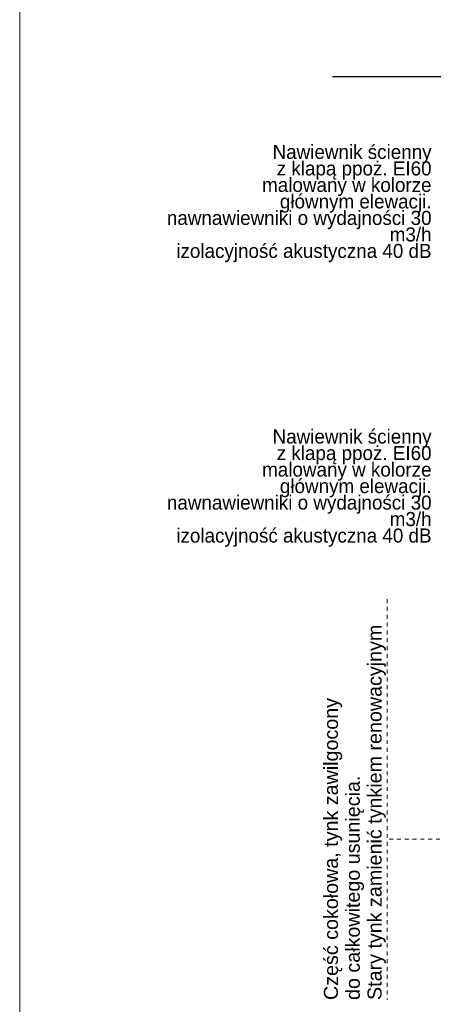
# Model space of a CAD drawing. Extents: x -396299 to -11759, y -15022 to 18278.
# Tile 10 of 205: x -341544 to -336253, y -5051 to 7523. Entities that reach past the tile are written whole.
import ezdxf

# ---------------------------------------------------------------- set-up
doc = ezdxf.new("R2010")
doc.units = 0
doc.header["$MEASUREMENT"] = 0
doc.linetypes.add('Hidden Line', pattern=[100, 50, -50])
doc.layers.add('Arch opisy', color=7, linetype='Continuous')
for name, color, linetype, lineweight in [('Arch opisy_Nr_Pióra__21', 7, 'Continuous', 13), ('Arch opisy_Nr_Pióra__5', 7, 'Continuous', 13), ('ARCH TABELA_Nr_Pióra__21', 7, 'Continuous', 13), ('INWENT.ŚCIANY_Nr_Pióra__1', 7, 'Continuous', 25)]:
    doc.layers.add(name, color=color, linetype=linetype, lineweight=lineweight)
doc.layers.add('Arch opisy_Nr_Pióra__3', color=7, linetype='Continuous', lineweight=20, true_color=0xff6600)
doc.styles.add('GENERATED_STYLE_10', font='arial.ttf')
doc.styles.add('GENERATED_STYLE_3', font='txt')
doc.dimstyles.new('GENERATED_STYLE__11', dxfattribs={"dimtxt": 0.18, "dimasz": 109.44, "dimexe": 0.18, "dimexo": 0.0625, "dimgap": 0.09, "dimtad": 0, "dimtih": 1, "dimtoh": 1, "dimdec": 4, "dimzin": 0, "dimdsep": 46, "dimcen": 0.09, "dimadec": 0, "dimazin": 0, "dimtfac": 1, "dimtdec": 4, "dimtmove": 0, "dimatfit": 3, "dimldrblk": 'ARROWHEAD_11', "dimfxl": 0, "dimtolj": 1, "dimtzin": 0, "dimarcsym": 0})

# ---------------------------------------------------------------- blocks, each defined once
blk = doc.blocks.new('Linia_142', base_point=(-335868, -2942))
at = {"layer": 'Arch opisy_Nr_Pióra__3', "linetype": 'Continuous'}
blk.add_hatch(color=256, dxfattribs=at).paths.add_polyline_path([(-335868, -2942), (-335968, -3042), (-335968, -2842)], flags=0)
for p, q in [((-335868, -2942), (-335968, -2842)), ((-335968, -3042), (-335968, -2842)), ((-335868, -2942), (-335968, -3042))]:
    blk.add_line(p, q, dxfattribs=at)
at = {"layer": 'Arch opisy_Nr_Pióra__3', "linetype": 'Hidden Line'}
blk.add_line((-335968, -2942), (-336844, -2942), dxfattribs=at)
blk = doc.blocks.new('ARROWHEAD_11')
at = {"color": 0, "linetype": 'Continuous', "lineweight": 0}
blk.add_line((0, 0), (-1, 0), dxfattribs=at)
at = {"color": 0, "linetype": 'Continuous', "lineweight": 0, "const_width": 0.25, "flags": 128}
blk.add_lwpolyline([(-0.125, 0, 1), (0.125, 0, 1)], format="xyb", close=True, dxfattribs=at)

msp = doc.modelspace()

# ---------------------------------------------------------------- linework, layer by layer
at = {"layer": 'Arch opisy_Nr_Pióra__3', "linetype": 'Hidden Line'}
msp.add_line((-336844.4, 123.2), (-336844.4, -4996.2), dxfattribs=at)
at = {"layer": 'ARCH TABELA_Nr_Pióra__21', "linetype": 'Continuous'}
msp.add_line((-341543.7, -11421.6), (-341543.7, 18278.4), dxfattribs=at)
at = {"layer": 'INWENT.ŚCIANY_Nr_Pióra__1', "linetype": 'Continuous'}
msp.add_line((-335558.7, 6793.2), (-337543.7, 6793.2), dxfattribs=at)

# ---------------------------------------------------------------- block references
at = {"layer": 'Arch opisy', "color": 30, "linetype": 'Hidden Line', "lineweight": 20, "true_color": 0xff6600}
msp.add_blockref('Linia_142', (-335868.4, -2941.8), dxfattribs=at)

# ---------------------------------------------------------------- texts
at = {"layer": 'Arch opisy_Nr_Pióra__21', "linetype": 'Continuous', "char_height": 180, "width": 3752.48, "attachment_point": 6, "line_spacing_factor": 0.70251, "style": 'GENERATED_STYLE_3'}
for insert in [(-336275.7, 5175.4), (-336275.7, 1540.5)]:
    msp.add_mtext('{Nawiewnik ścienny\\Pz klapą ppoż. EI60\\Pmalowany w kolorze \\Pgłównym elewacji.\\Pnawnawiewniki o wydajności 30 m3/h \\Pizolacyjność akustyczna 40 dB}', dxfattribs=dict(at, insert=insert))
at = {"layer": 'Arch opisy_Nr_Pióra__5', "linetype": 'Continuous', "insert": (-337652.8, -4996.2), "char_height": 180, "width": 5394.216, "attachment_point": 1, "rotation": 90, "line_spacing_factor": 0.930196, "style": 'GENERATED_STYLE_10'}
msp.add_mtext('{Część cokołowa, tynk zawilgocony\\Pdo całkowitego usunięcia. \\PStary tynk zamienić tynkiem renowacyjnym}', dxfattribs=at)

# ---------------------------------------------------------------- leaders
at = {"layer": 'Arch opisy_Nr_Pióra__21', "linetype": 'Continuous', "annotation_type": 0, "has_hookline": 1, "hookline_direction": 1, "text_width": 3222.9}
for points in [[(-332909.2, 5199.7), (-335674.1, 5199.7)], [(-332909.2, 1564.7), (-335674.1, 1564.7)]]:
    msp.add_leader(points, dimstyle='GENERATED_STYLE__11', dxfattribs=at)

doc.saveas('drawing.dxf')
